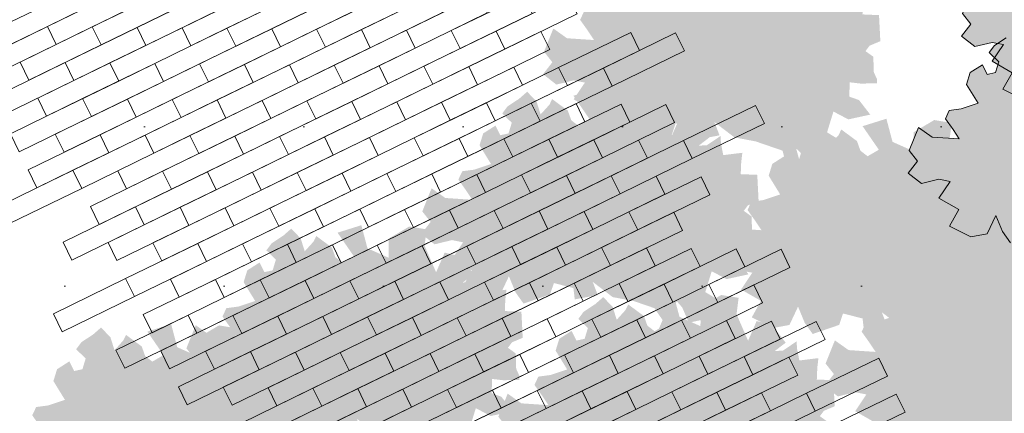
# Model space of a CAD drawing. Header units: metres. Extents: x 92403 to 95147, y 464428 to 465602.
# Tile 86 of 256: x 92448.214 to 92450.667, y 465154.179 to 465155.159. Entities that reach past the tile are written whole.
import ezdxf

# ---------------------------------------------------------------- set-up
doc = ezdxf.new("R2010")
doc.units = ezdxf.units.M
doc.layers.add('N-RO-GR-GROENSTROOK-A', color=7, linetype='CONTINUOUS', lineweight=0, true_color=0x5de817, transparency=0.7)
doc.layers.add('N-RO-VH-VERHARDING_STRAATBAKSTEEN-G', color=7, linetype='CONTINUOUS', lineweight=9, true_color=0x733a3a)
doc.layers.add('X-XX-AL-RMB - profiel', color=7, linetype='CONTINUOUS', lineweight=9)

msp = doc.modelspace()

# ---------------------------------------------------------------- hatches: boundary and pattern name
at = {"layer": 'N-RO-GR-GROENSTROOK-A', "transparency": 33554508}
h = msp.add_hatch(color=256, dxfattribs=at)
h.dxf.hatch_style = 1
h.paths.add_polyline_path([(92451.037694, 465154.961055), (92451.090874, 465154.95092), (92451.157752, 465154.927914), (92451.163128, 465154.905919), (92451.136784, 465154.844806), (92451.152063, 465154.83822), (92451.165823, 465154.842946), (92451.209381, 465154.840155), (92451.228796, 465154.84564), (92451.20179, 465154.896714), (92451.190819, 465154.935545), (92451.197405, 465154.950824), (92451.210995, 465154.935374), (92451.22762, 465154.897302), (92451.264004, 465154.905064), (92451.296249, 465154.900756), (92451.306289, 465154.847405), (92451.340091, 465154.930464), (92451.268556, 465154.973528), (92451.284512, 465155.025365), (92451.321658, 465155.00582), (92451.376256, 465155.017723), (92451.348128, 465155.053992), (92451.323783, 465155.062607), (92451.325273, 465155.098159), (92451.350759, 465155.095198), (92451.352824, 465155.094958), (92451.393054, 465155.095842), (92451.39282, 465155.106483), (92451.385112, 465155.12354), (92451.383861, 465155.161957), (92451.364419, 465155.175865), (92451.374611, 465155.189448), (92451.401346, 465155.200635), (92451.398087, 465155.265585), (92451.356808, 465155.267315), (92451.358019, 465155.296201), (92451.36086, 465155.320567), (92451.313282, 465155.314705), (92451.307516, 465155.344669), (92451.306433, 465155.362259), (92451.272178, 465155.33921), (92451.252117, 465155.338348), (92451.279252, 465155.359077), (92451.245223, 465155.40345), (92451.206869, 465155.412914), (92451.185571, 465155.36392), (92451.156869, 465155.429936), (92451.161964, 465155.470836), (92451.118568, 465155.477892), (92451.06737, 465155.447697), (92451.066945, 465155.400316), (92451.014606, 465155.42359), (92450.999335, 465155.481187), (92450.94004, 465155.462591), (92450.980494, 465155.403939), (92450.952506, 465155.387697), (92450.934621, 465155.40154), (92450.926007, 465155.425601), (92450.920957, 465155.429217), (92450.886901, 465155.454343), (92450.880344, 465155.440608), (92450.858252, 465155.416132), (92450.84815, 465155.448111), (92450.824732, 465155.472661), (92450.804754, 465155.455167), (92450.775872, 465155.436213), (92450.762644, 465155.418437), (92450.786387, 465155.395445), (92450.778244, 465155.368682), (92450.757775, 465155.364303), (92450.74578, 465155.388374), (92450.715048, 465155.368712), (92450.706011, 465155.339237), (92450.734739, 465155.292468), (92450.692803, 465155.278513), (92450.662988, 465155.274525), (92450.65328, 465155.253851), (92450.672434, 465155.226862), (92450.688096, 465155.203422), (92450.620668, 465155.20795), (92450.586574, 465155.232162), (92450.563351, 465155.174476), (92450.584095, 465155.148205), (92450.561006, 465155.118534), (92450.593986, 465155.092536), (92450.637337, 465155.103027), (92450.665194, 465155.097539), (92450.637176, 465155.055766), (92450.6867, 465155.027373), (92450.663913, 465154.986298), (92450.716369, 465154.959614), (92450.757787, 465154.967437), (92450.779203, 465155.013021), (92450.795727, 465154.972917), (92450.815616, 465154.944849), (92450.881582, 465154.967486), (92450.89136, 465154.996013), (92450.939988, 465154.983501), (92450.943229, 465154.955345), (92451.000632, 465154.966032), (92450.987972, 465154.999035), (92451.037707, 465154.961071)])
h = msp.add_hatch(color=256, dxfattribs=at)
h.dxf.hatch_style = 1
h.paths.add_polyline_path([(92449.994886, 465154.866311), (92450.048066, 465154.856176), (92450.114943, 465154.833171), (92450.12032, 465154.811176), (92450.093976, 465154.750062), (92450.109255, 465154.743476), (92450.123015, 465154.748202), (92450.166572, 465154.745412), (92450.185988, 465154.750897), (92450.158981, 465154.80197), (92450.148011, 465154.840802), (92450.154597, 465154.85608), (92450.168186, 465154.840631), (92450.184812, 465154.802558), (92450.221195, 465154.810321), (92450.253441, 465154.806012), (92450.26348, 465154.752661), (92450.297283, 465154.835721), (92450.225748, 465154.878785), (92450.241704, 465154.930621), (92450.278849, 465154.911076), (92450.333448, 465154.922979), (92450.30532, 465154.959249), (92450.280975, 465154.967863), (92450.282465, 465155.003415), (92450.307951, 465155.000455), (92450.310016, 465155.000215), (92450.350245, 465155.001099), (92450.350012, 465155.011739), (92450.342304, 465155.028797), (92450.341053, 465155.067213), (92450.32161, 465155.081122), (92450.331802, 465155.094705), (92450.358538, 465155.105892), (92450.355278, 465155.170842), (92450.314, 465155.172572), (92450.31521, 465155.201458), (92450.318052, 465155.225824), (92450.270474, 465155.219961), (92450.264708, 465155.249925), (92450.263625, 465155.267516), (92450.22937, 465155.244467), (92450.209309, 465155.243605), (92450.236444, 465155.264334), (92450.202414, 465155.308707), (92450.164061, 465155.318171), (92450.142762, 465155.269177), (92450.114061, 465155.335193), (92450.119156, 465155.376093), (92450.07576, 465155.383149), (92450.024561, 465155.352953), (92450.024136, 465155.305573), (92449.971798, 465155.328847), (92449.956527, 465155.386443), (92449.897232, 465155.367848), (92449.937685, 465155.309196), (92449.909698, 465155.292954), (92449.891813, 465155.306797), (92449.883199, 465155.330857), (92449.878149, 465155.334473), (92449.844093, 465155.3596), (92449.837535, 465155.345865), (92449.815444, 465155.321389), (92449.805341, 465155.353368), (92449.781924, 465155.377917), (92449.761946, 465155.360424), (92449.733064, 465155.34147), (92449.719836, 465155.323693), (92449.743579, 465155.300701), (92449.735435, 465155.273939), (92449.714966, 465155.269559), (92449.702972, 465155.29363), (92449.67224, 465155.273969), (92449.663203, 465155.244494), (92449.691931, 465155.197725), (92449.649995, 465155.18377), (92449.62018, 465155.179782), (92449.610471, 465155.159108), (92449.629626, 465155.132118), (92449.645288, 465155.108679), (92449.57786, 465155.113207), (92449.543765, 465155.137419), (92449.520542, 465155.079733), (92449.541287, 465155.053462), (92449.518198, 465155.023791), (92449.551177, 465154.997793), (92449.594528, 465155.008284), (92449.622386, 465155.002796), (92449.594368, 465154.961023), (92449.643891, 465154.93263), (92449.621105, 465154.891554), (92449.67356, 465154.864871), (92449.714979, 465154.872694), (92449.736394, 465154.918278), (92449.752919, 465154.878174), (92449.772808, 465154.850106), (92449.838773, 465154.872743), (92449.848551, 465154.90127), (92449.89718, 465154.888757), (92449.900421, 465154.860601), (92449.957824, 465154.871289), (92449.945163, 465154.904292), (92449.994898, 465154.866328)])
h = msp.add_hatch(color=256, dxfattribs=at)
h.dxf.hatch_style = 1
h.paths.add_polyline_path([(92450.904971, 465154.619977), (92450.958151, 465154.609842), (92451.025028, 465154.586837), (92451.030405, 465154.564841), (92451.004061, 465154.503728), (92451.01934, 465154.497142), (92451.0331, 465154.501868), (92451.076657, 465154.499078), (92451.096073, 465154.504563), (92451.069066, 465154.555636), (92451.058096, 465154.594468), (92451.064682, 465154.609746), (92451.078271, 465154.594297), (92451.094897, 465154.556224), (92451.13128, 465154.563986), (92451.163526, 465154.559678), (92451.173566, 465154.506327), (92451.207368, 465154.589387), (92451.135833, 465154.632451), (92451.151789, 465154.684287), (92451.188934, 465154.664742), (92451.243533, 465154.676645), (92451.215405, 465154.712915), (92451.19106, 465154.721529), (92451.19255, 465154.757081), (92451.218036, 465154.754121), (92451.220101, 465154.753881), (92451.26033, 465154.754764), (92451.260097, 465154.765405), (92451.252389, 465154.782463), (92451.251138, 465154.820879), (92451.231696, 465154.834787), (92451.241887, 465154.84837), (92451.268623, 465154.859558), (92451.265363, 465154.924508), (92451.224085, 465154.926237), (92451.225296, 465154.955123), (92451.228137, 465154.979489), (92451.180559, 465154.973627), (92451.174793, 465155.003591), (92451.17371, 465155.021182), (92451.139455, 465154.998132), (92451.119394, 465154.997271), (92451.146529, 465155.018), (92451.112499, 465155.062373), (92451.074146, 465155.071836), (92451.052848, 465155.022842), (92451.024146, 465155.088858), (92451.029241, 465155.129759), (92450.985845, 465155.136815), (92450.934647, 465155.106619), (92450.934221, 465155.059238), (92450.881883, 465155.082512), (92450.866612, 465155.140109), (92450.807317, 465155.121513), (92450.84777, 465155.062861), (92450.819783, 465155.04662), (92450.801898, 465155.060463), (92450.793284, 465155.084523), (92450.788234, 465155.088139), (92450.754178, 465155.113266), (92450.747621, 465155.09953), (92450.725529, 465155.075055), (92450.715426, 465155.107033), (92450.692009, 465155.131583), (92450.672031, 465155.114089), (92450.643149, 465155.095136), (92450.629921, 465155.077359), (92450.653664, 465155.054367), (92450.64552, 465155.027605), (92450.625051, 465155.023225), (92450.613057, 465155.047296), (92450.582325, 465155.027634), (92450.573288, 465154.99816), (92450.602016, 465154.95139), (92450.56008, 465154.937436), (92450.530265, 465154.933448), (92450.520557, 465154.912774), (92450.539711, 465154.885784), (92450.555373, 465154.862345), (92450.487945, 465154.866873), (92450.45385, 465154.891084), (92450.430627, 465154.833399), (92450.451372, 465154.807128), (92450.428283, 465154.777456), (92450.461262, 465154.751459), (92450.504613, 465154.76195), (92450.532471, 465154.756461), (92450.504453, 465154.714689), (92450.553977, 465154.686295), (92450.53119, 465154.64522), (92450.583645, 465154.618537), (92450.625064, 465154.626359), (92450.64648, 465154.671944), (92450.663004, 465154.63184), (92450.682893, 465154.603772), (92450.748859, 465154.626409), (92450.758636, 465154.654936), (92450.807265, 465154.642423), (92450.810506, 465154.614267), (92450.867909, 465154.624955), (92450.855248, 465154.657958), (92450.904983, 465154.619993)])
h = msp.add_hatch(color=256, dxfattribs=at)
h.dxf.hatch_style = 1
h.paths.add_polyline_path([(92449.691522, 465154.468386), (92449.744702, 465154.458251), (92449.811579, 465154.435246), (92449.816956, 465154.41325), (92449.790612, 465154.352137), (92449.805891, 465154.345551), (92449.819651, 465154.350277), (92449.863208, 465154.347487), (92449.882624, 465154.352972), (92449.855617, 465154.404045), (92449.844647, 465154.442877), (92449.851233, 465154.458155), (92449.864822, 465154.442706), (92449.881448, 465154.404633), (92449.917832, 465154.412395), (92449.950077, 465154.408087), (92449.960117, 465154.354736), (92449.993919, 465154.437796), (92449.922384, 465154.48086), (92449.93834, 465154.532696), (92449.975485, 465154.513151), (92450.030084, 465154.525054), (92450.001956, 465154.561324), (92449.977611, 465154.569938), (92449.979101, 465154.60549), (92450.004587, 465154.60253), (92450.006652, 465154.60229), (92450.046881, 465154.603173), (92450.046648, 465154.613814), (92450.03894, 465154.630872), (92450.037689, 465154.669288), (92450.018247, 465154.683196), (92450.028438, 465154.696779), (92450.055174, 465154.707967), (92450.051914, 465154.772917), (92450.010636, 465154.774646), (92450.011847, 465154.803532), (92450.014688, 465154.827898), (92449.96711, 465154.822036), (92449.961344, 465154.852), (92449.960261, 465154.869591), (92449.926006, 465154.846541), (92449.905945, 465154.84568), (92449.93308, 465154.866409), (92449.89905, 465154.910782), (92449.860697, 465154.920245), (92449.839399, 465154.871251), (92449.810697, 465154.937267), (92449.815792, 465154.978168), (92449.772396, 465154.985224), (92449.721198, 465154.955028), (92449.720772, 465154.907647), (92449.668434, 465154.930921), (92449.653163, 465154.988518), (92449.593868, 465154.969922), (92449.634322, 465154.91127), (92449.606334, 465154.895029), (92449.588449, 465154.908872), (92449.579835, 465154.932932), (92449.574785, 465154.936548), (92449.540729, 465154.961675), (92449.534172, 465154.947939), (92449.51208, 465154.923464), (92449.501977, 465154.955442), (92449.47856, 465154.979992), (92449.458582, 465154.962498), (92449.4297, 465154.943545), (92449.416472, 465154.925768), (92449.440215, 465154.902776), (92449.432071, 465154.876014), (92449.411602, 465154.871634), (92449.399608, 465154.895705), (92449.368876, 465154.876043), (92449.359839, 465154.846569), (92449.388567, 465154.799799), (92449.346631, 465154.785845), (92449.316816, 465154.781857), (92449.307108, 465154.761183), (92449.326262, 465154.734193), (92449.341924, 465154.710754), (92449.274496, 465154.715282), (92449.240401, 465154.739493), (92449.217178, 465154.681808), (92449.237923, 465154.655537), (92449.214834, 465154.625866), (92449.247813, 465154.599868), (92449.291164, 465154.610359), (92449.319022, 465154.60487), (92449.291004, 465154.563098), (92449.340528, 465154.534704), (92449.317741, 465154.493629), (92449.370197, 465154.466946), (92449.411615, 465154.474768), (92449.433031, 465154.520353), (92449.449555, 465154.480249), (92449.469444, 465154.452181), (92449.53541, 465154.474818), (92449.545187, 465154.503345), (92449.593816, 465154.490832), (92449.597057, 465154.462676), (92449.65446, 465154.473364), (92449.641799, 465154.506367), (92449.691535, 465154.468402)])
h = msp.add_hatch(color=256, dxfattribs=at)
h.dxf.hatch_style = 1
h.paths.add_polyline_path([(92450.412008, 465154.392592), (92450.465188, 465154.382457), (92450.532065, 465154.359452), (92450.537442, 465154.337456), (92450.511098, 465154.276343), (92450.526377, 465154.269757), (92450.540137, 465154.274483), (92450.583694, 465154.271693), (92450.60311, 465154.277178), (92450.576103, 465154.328251), (92450.565133, 465154.367083), (92450.571719, 465154.382361), (92450.585308, 465154.366912), (92450.601934, 465154.328839), (92450.638317, 465154.336601), (92450.670563, 465154.332293), (92450.680603, 465154.278942), (92450.714405, 465154.362002), (92450.64287, 465154.405066), (92450.658826, 465154.456902), (92450.695971, 465154.437357), (92450.75057, 465154.44926), (92450.722442, 465154.48553), (92450.698097, 465154.494144), (92450.699587, 465154.529696), (92450.725073, 465154.526736), (92450.727138, 465154.526496), (92450.767367, 465154.527379), (92450.767134, 465154.53802), (92450.759426, 465154.555078), (92450.758175, 465154.593494), (92450.738733, 465154.607402), (92450.748924, 465154.620985), (92450.77566, 465154.632173), (92450.7724, 465154.697123), (92450.731122, 465154.698852), (92450.732333, 465154.727738), (92450.735174, 465154.752104), (92450.687596, 465154.746242), (92450.68183, 465154.776206), (92450.680747, 465154.793797), (92450.646492, 465154.770747), (92450.626431, 465154.769886), (92450.653566, 465154.790615), (92450.619536, 465154.834988), (92450.581183, 465154.844451), (92450.559885, 465154.795457), (92450.531183, 465154.861473), (92450.536278, 465154.902373), (92450.492882, 465154.90943), (92450.441683, 465154.879234), (92450.441258, 465154.831853), (92450.38892, 465154.855127), (92450.373649, 465154.912724), (92450.314354, 465154.894128), (92450.354807, 465154.835476), (92450.32682, 465154.819235), (92450.308935, 465154.833078), (92450.300321, 465154.857138), (92450.295271, 465154.860754), (92450.261215, 465154.885881), (92450.254657, 465154.872145), (92450.232566, 465154.84767), (92450.222463, 465154.879648), (92450.199046, 465154.904198), (92450.179068, 465154.886704), (92450.150186, 465154.867751), (92450.136958, 465154.849974), (92450.160701, 465154.826982), (92450.152557, 465154.80022), (92450.132088, 465154.79584), (92450.120094, 465154.819911), (92450.089362, 465154.800249), (92450.080325, 465154.770775), (92450.109053, 465154.724005), (92450.067117, 465154.710051), (92450.037302, 465154.706063), (92450.027593, 465154.685389), (92450.046748, 465154.658399), (92450.06241, 465154.63496), (92449.994982, 465154.639488), (92449.960887, 465154.663699), (92449.937664, 465154.606014), (92449.958409, 465154.579743), (92449.93532, 465154.550071), (92449.968299, 465154.524074), (92450.01165, 465154.534565), (92450.039508, 465154.529076), (92450.01149, 465154.487304), (92450.061014, 465154.45891), (92450.038227, 465154.417835), (92450.090682, 465154.391152), (92450.132101, 465154.398974), (92450.153516, 465154.444559), (92450.170041, 465154.404455), (92450.18993, 465154.376387), (92450.255896, 465154.399024), (92450.265673, 465154.427551), (92450.314302, 465154.415038), (92450.317543, 465154.386882), (92450.374946, 465154.39757), (92450.362285, 465154.430572), (92450.41202, 465154.392608)])
h = msp.add_hatch(color=256, dxfattribs=at)
h.dxf.hatch_style = 1
h.paths.add_polyline_path([(92449.103753, 465154.127309), (92449.156933, 465154.117174), (92449.223811, 465154.094168), (92449.229187, 465154.072173), (92449.202843, 465154.01106), (92449.218122, 465154.004474), (92449.231882, 465154.0092), (92449.27544, 465154.006409), (92449.294855, 465154.011894), (92449.267848, 465154.062968), (92449.256878, 465154.101799), (92449.263464, 465154.117078), (92449.277054, 465154.101628), (92449.293679, 465154.063556), (92449.330063, 465154.071318), (92449.362308, 465154.06701), (92449.372348, 465154.013659), (92449.40615, 465154.096718), (92449.334615, 465154.139782), (92449.350571, 465154.191619), (92449.387716, 465154.172074), (92449.442315, 465154.183977), (92449.414187, 465154.220246), (92449.389842, 465154.228861), (92449.391332, 465154.264413), (92449.416818, 465154.261452), (92449.418883, 465154.261212), (92449.459113, 465154.262096), (92449.458879, 465154.272737), (92449.451171, 465154.289794), (92449.44992, 465154.328211), (92449.430478, 465154.342119), (92449.440669, 465154.355702), (92449.467405, 465154.366889), (92449.464146, 465154.431839), (92449.422867, 465154.433569), (92449.424078, 465154.462455), (92449.426919, 465154.486821), (92449.379341, 465154.480959), (92449.373575, 465154.510922), (92449.372492, 465154.528513), (92449.338237, 465154.505464), (92449.318176, 465154.504602), (92449.345311, 465154.525331), (92449.311282, 465154.569704), (92449.272928, 465154.579168), (92449.25163, 465154.530174), (92449.222928, 465154.59619), (92449.228023, 465154.63709), (92449.184627, 465154.644146), (92449.133429, 465154.613951), (92449.133003, 465154.56657), (92449.080665, 465154.589844), (92449.065394, 465154.647441), (92449.006099, 465154.628845), (92449.046553, 465154.570193), (92449.018565, 465154.553951), (92449.00068, 465154.567794), (92448.992066, 465154.591855), (92448.987016, 465154.595471), (92448.95296, 465154.620597), (92448.946403, 465154.606862), (92448.924311, 465154.582386), (92448.914209, 465154.614365), (92448.890791, 465154.638915), (92448.870813, 465154.621421), (92448.841931, 465154.602467), (92448.828703, 465154.584691), (92448.852446, 465154.561699), (92448.844302, 465154.534936), (92448.823834, 465154.530557), (92448.811839, 465154.554628), (92448.781107, 465154.534966), (92448.77207, 465154.505491), (92448.800798, 465154.458722), (92448.758862, 465154.444767), (92448.729047, 465154.440779), (92448.719339, 465154.420105), (92448.738493, 465154.393116), (92448.754155, 465154.369676), (92448.686727, 465154.374204), (92448.652632, 465154.398416), (92448.62941, 465154.34073), (92448.650154, 465154.314459), (92448.627065, 465154.284788), (92448.660045, 465154.25879), (92448.703395, 465154.269281), (92448.731253, 465154.263793), (92448.703235, 465154.22202), (92448.752759, 465154.193627), (92448.729972, 465154.152552), (92448.782428, 465154.125868), (92448.823846, 465154.133691), (92448.845262, 465154.179275), (92448.861786, 465154.139171), (92448.881675, 465154.111103), (92448.947641, 465154.13374), (92448.957419, 465154.162267), (92449.006047, 465154.149755), (92449.009288, 465154.121599), (92449.066691, 465154.132286), (92449.05403, 465154.165289), (92449.103766, 465154.127325)])
h = msp.add_hatch(color=256, dxfattribs=at)
h.dxf.hatch_style = 1
h.paths.add_polyline_path([(92450.696413, 465154.08941), (92450.749593, 465154.079275), (92450.81647, 465154.05627), (92450.821847, 465154.034274), (92450.795503, 465153.973161), (92450.810782, 465153.966575), (92450.824542, 465153.971301), (92450.868099, 465153.968511), (92450.887515, 465153.973996), (92450.860508, 465154.025069), (92450.849538, 465154.063901), (92450.856124, 465154.079179), (92450.869713, 465154.06373), (92450.886339, 465154.025657), (92450.922723, 465154.033419), (92450.954968, 465154.029111), (92450.965008, 465153.97576), (92450.99881, 465154.05882), (92450.927275, 465154.101884), (92450.943231, 465154.15372), (92450.980376, 465154.134175), (92451.034975, 465154.146078), (92451.006847, 465154.182348), (92450.982502, 465154.190962), (92450.983992, 465154.226514), (92451.009478, 465154.223554), (92451.011543, 465154.223314), (92451.051772, 465154.224197), (92451.051539, 465154.234838), (92451.043831, 465154.251896), (92451.04258, 465154.290312), (92451.023138, 465154.30422), (92451.033329, 465154.317803), (92451.060065, 465154.328991), (92451.056805, 465154.393941), (92451.015527, 465154.39567), (92451.016738, 465154.424556), (92451.019579, 465154.448922), (92450.972001, 465154.44306), (92450.966235, 465154.473024), (92450.965152, 465154.490615), (92450.930897, 465154.467565), (92450.910836, 465154.466704), (92450.937971, 465154.487433), (92450.903941, 465154.531806), (92450.865588, 465154.541269), (92450.84429, 465154.492275), (92450.815588, 465154.558291), (92450.820683, 465154.599192), (92450.777287, 465154.606248), (92450.726089, 465154.576052), (92450.725663, 465154.528671), (92450.673325, 465154.551945), (92450.658054, 465154.609542), (92450.598759, 465154.590946), (92450.639213, 465154.532294), (92450.611225, 465154.516053), (92450.59334, 465154.529896), (92450.584726, 465154.553956), (92450.579676, 465154.557572), (92450.54562, 465154.582699), (92450.539063, 465154.568963), (92450.516971, 465154.544488), (92450.506868, 465154.576466), (92450.483451, 465154.601016), (92450.463473, 465154.583522), (92450.434591, 465154.564569), (92450.421363, 465154.546792), (92450.445106, 465154.5238), (92450.436962, 465154.497038), (92450.416494, 465154.492658), (92450.404499, 465154.516729), (92450.373767, 465154.497067), (92450.36473, 465154.467593), (92450.393458, 465154.420823), (92450.351522, 465154.406869), (92450.321707, 465154.402881), (92450.311999, 465154.382207), (92450.331153, 465154.355217), (92450.346815, 465154.331778), (92450.279387, 465154.336306), (92450.245292, 465154.360517), (92450.222069, 465154.302832), (92450.242814, 465154.276561), (92450.219725, 465154.24689), (92450.252704, 465154.220892), (92450.296055, 465154.231383), (92450.323913, 465154.225894), (92450.295895, 465154.184122), (92450.345419, 465154.155728), (92450.322632, 465154.114653), (92450.375088, 465154.08797), (92450.416506, 465154.095792), (92450.437922, 465154.141377), (92450.454446, 465154.101273), (92450.474335, 465154.073205), (92450.540301, 465154.095842), (92450.550078, 465154.124369), (92450.598707, 465154.111856), (92450.601948, 465154.0837), (92450.659351, 465154.094388), (92450.64669, 465154.127391), (92450.696426, 465154.089426)])
h = msp.add_hatch(color=256, dxfattribs=at)
h.dxf.hatch_style = 1
h.paths.add_polyline_path([(92449.881121, 465153.956769), (92449.934301, 465153.946633), (92450.001179, 465153.923628), (92450.006555, 465153.901633), (92449.980212, 465153.840519), (92449.99549, 465153.833933), (92450.00925, 465153.838659), (92450.052808, 465153.835869), (92450.072223, 465153.841354), (92450.045217, 465153.892427), (92450.034246, 465153.931259), (92450.040832, 465153.946537), (92450.054422, 465153.931088), (92450.071047, 465153.893015), (92450.107431, 465153.900778), (92450.139677, 465153.896469), (92450.149716, 465153.843118), (92450.183518, 465153.926178), (92450.111984, 465153.969242), (92450.127939, 465154.021078), (92450.165085, 465154.001533), (92450.219683, 465154.013436), (92450.191556, 465154.049706), (92450.16721, 465154.05832), (92450.1687, 465154.093872), (92450.194186, 465154.090912), (92450.196251, 465154.090672), (92450.236481, 465154.091556), (92450.236247, 465154.102196), (92450.228539, 465154.119254), (92450.227288, 465154.15767), (92450.207846, 465154.171579), (92450.218038, 465154.185162), (92450.244773, 465154.196349), (92450.241514, 465154.261299), (92450.200235, 465154.263029), (92450.201446, 465154.291915), (92450.204287, 465154.316281), (92450.156709, 465154.310418), (92450.150943, 465154.340382), (92450.14986, 465154.357973), (92450.115605, 465154.334924), (92450.095544, 465154.334062), (92450.12268, 465154.354791), (92450.08865, 465154.399164), (92450.050296, 465154.408628), (92450.028998, 465154.359634), (92450.000296, 465154.42565), (92450.005391, 465154.46655), (92449.961995, 465154.473606), (92449.910797, 465154.44341), (92449.910372, 465154.39603), (92449.858033, 465154.419304), (92449.842762, 465154.4769), (92449.783467, 465154.458305), (92449.823921, 465154.399653), (92449.795933, 465154.383411), (92449.778048, 465154.397254), (92449.769434, 465154.421314), (92449.764384, 465154.42493), (92449.730328, 465154.450057), (92449.723771, 465154.436322), (92449.70168, 465154.411846), (92449.691577, 465154.443825), (92449.668159, 465154.468374), (92449.648181, 465154.450881), (92449.619299, 465154.431927), (92449.606071, 465154.41415), (92449.629814, 465154.391158), (92449.621671, 465154.364396), (92449.601202, 465154.360016), (92449.589207, 465154.384087), (92449.558475, 465154.364426), (92449.549438, 465154.334951), (92449.578166, 465154.288182), (92449.53623, 465154.274227), (92449.506416, 465154.270239), (92449.496707, 465154.249565), (92449.515861, 465154.222575), (92449.531523, 465154.199136), (92449.464095, 465154.203664), (92449.430001, 465154.227876), (92449.406778, 465154.17019), (92449.427522, 465154.143919), (92449.404433, 465154.114248), (92449.437413, 465154.08825), (92449.480764, 465154.098741), (92449.508621, 465154.093253), (92449.480603, 465154.05148), (92449.530127, 465154.023087), (92449.50734, 465153.982011), (92449.559796, 465153.955328), (92449.601214, 465153.963151), (92449.62263, 465154.008735), (92449.639154, 465153.968631), (92449.659043, 465153.940563), (92449.725009, 465153.9632), (92449.734787, 465153.991727), (92449.783415, 465153.979214), (92449.786656, 465153.951058), (92449.844059, 465153.961746), (92449.831399, 465153.994749), (92449.881134, 465153.956785)])
h = msp.add_hatch(color=256, dxfattribs=at)
h.dxf.hatch_style = 1
h.paths.add_polyline_path([(92448.629749, 465153.880974), (92448.682929, 465153.870839), (92448.749806, 465153.847834), (92448.755183, 465153.825839), (92448.728839, 465153.764725), (92448.744117, 465153.758139), (92448.757878, 465153.762865), (92448.801435, 465153.760075), (92448.820851, 465153.76556), (92448.793844, 465153.816633), (92448.782874, 465153.855465), (92448.78946, 465153.870743), (92448.803049, 465153.855294), (92448.819675, 465153.817221), (92448.856058, 465153.824984), (92448.888304, 465153.820675), (92448.898343, 465153.767324), (92448.932145, 465153.850384), (92448.860611, 465153.893448), (92448.876567, 465153.945284), (92448.913712, 465153.925739), (92448.968311, 465153.937642), (92448.940183, 465153.973912), (92448.915838, 465153.982526), (92448.917327, 465154.018078), (92448.942814, 465154.015118), (92448.944879, 465154.014878), (92448.985108, 465154.015762), (92448.984874, 465154.026402), (92448.977167, 465154.04346), (92448.975916, 465154.081876), (92448.956473, 465154.095785), (92448.966665, 465154.109368), (92448.993401, 465154.120555), (92448.990141, 465154.185505), (92448.948863, 465154.187235), (92448.950073, 465154.216121), (92448.952915, 465154.240487), (92448.905337, 465154.234624), (92448.899571, 465154.264588), (92448.898487, 465154.282179), (92448.864233, 465154.25913), (92448.844171, 465154.258268), (92448.871307, 465154.278997), (92448.837277, 465154.32337), (92448.798924, 465154.332834), (92448.777625, 465154.28384), (92448.748924, 465154.349856), (92448.754019, 465154.390756), (92448.710623, 465154.397812), (92448.659424, 465154.367616), (92448.658999, 465154.320236), (92448.60666, 465154.34351), (92448.59139, 465154.401106), (92448.532095, 465154.382511), (92448.572548, 465154.323859), (92448.54456, 465154.307617), (92448.526676, 465154.32146), (92448.518062, 465154.34552), (92448.513012, 465154.349136), (92448.478955, 465154.374263), (92448.472398, 465154.360528), (92448.450307, 465154.336052), (92448.440204, 465154.368031), (92448.416787, 465154.39258), (92448.396808, 465154.375087), (92448.367927, 465154.356133), (92448.354699, 465154.338356), (92448.378441, 465154.315364), (92448.370298, 465154.288602), (92448.349829, 465154.284222), (92448.337835, 465154.308293), (92448.307103, 465154.288632), (92448.298065, 465154.259157), (92448.326794, 465154.212388), (92448.284858, 465154.198433), (92448.255043, 465154.194445), (92448.245334, 465154.173771), (92448.264489, 465154.146781), (92448.280151, 465154.123342), (92448.212723, 465154.12787), (92448.178628, 465154.152082), (92448.155405, 465154.094396), (92448.17615, 465154.068125), (92448.153061, 465154.038454), (92448.18604, 465154.012456), (92448.229391, 465154.022947), (92448.257248, 465154.017459), (92448.229231, 465153.975686), (92448.278754, 465153.947293), (92448.255967, 465153.906217), (92448.308423, 465153.879534), (92448.349842, 465153.887357), (92448.371257, 465153.932941), (92448.387781, 465153.892837), (92448.407671, 465153.864769), (92448.473636, 465153.887406), (92448.483414, 465153.915933), (92448.532043, 465153.90342), (92448.535284, 465153.875264), (92448.592687, 465153.885952), (92448.580026, 465153.918955), (92448.629761, 465153.880991)])
at = {"layer": 'X-XX-AL-RMB - profiel', "true_color": 0x1a4a17, "transparency": 33554687}
h = msp.add_hatch(dxfattribs=at)
h.set_pattern_fill('AGR-GRAS_SPORTVELD', color=99, scale=0.5, pattern_type=2)
h.set_pattern_definition([(0, (-2042.8484, 1656.88303), (0.1984375, 0.396875), [0, -0.396875])])
h.paths.add_polyline_path([(92453.300369, 465156.799051), (92436.137967, 465156.799051), (92436.137967, 465152.933251), (92453.300369, 465152.933251)])

# ---------------------------------------------------------------- linework, layer by layer
at = {"layer": 'N-RO-VH-VERHARDING_STRAATBAKSTEEN-G', "flags": 128}
for points in [[(92448.351151, 465155.231422), (92448.171363, 465155.143807), (92448.193267, 465155.09886), (92448.373055, 465155.186476)], [(92448.462948, 465155.230283), (92448.283161, 465155.142668), (92448.305065, 465155.097721), (92448.484852, 465155.185336)], [(92448.574746, 465155.229144), (92448.394958, 465155.141529), (92448.416862, 465155.096582), (92448.59665, 465155.184197)], [(92448.686544, 465155.228005), (92448.506756, 465155.140389), (92448.52866, 465155.095443), (92448.708447, 465155.183058)], [(92448.798341, 465155.226865), (92448.618554, 465155.13925), (92448.640457, 465155.094303), (92448.820245, 465155.181919)], [(92448.910139, 465155.225726), (92448.730351, 465155.138111), (92448.752255, 465155.093164), (92448.932043, 465155.180779)], [(92449.021936, 465155.224587), (92448.842149, 465155.136972), (92448.864053, 465155.092025), (92449.04384, 465155.17964)], [(92449.133734, 465155.223448), (92448.953946, 465155.135832), (92448.97585, 465155.090886), (92449.155638, 465155.178501)], [(92449.245532, 465155.222308), (92449.065744, 465155.134693), (92449.087648, 465155.089746), (92449.267435, 465155.177362)], [(92449.357329, 465155.221169), (92449.177542, 465155.133554), (92449.199445, 465155.088607), (92449.379233, 465155.176222)], [(92449.469127, 465155.22003), (92449.289339, 465155.132415), (92449.311243, 465155.087468), (92449.491031, 465155.175083)], [(92449.580924, 465155.218891), (92449.401137, 465155.131275), (92449.423041, 465155.086329), (92449.602828, 465155.173944)], [(92448.283161, 465155.142668), (92448.103373, 465155.055053), (92448.125277, 465155.010106), (92448.305065, 465155.097721)], [(92448.394958, 465155.141529), (92448.215171, 465155.053913), (92448.237075, 465155.008967), (92448.416862, 465155.096582)], [(92448.506756, 465155.140389), (92448.326968, 465155.052774), (92448.348872, 465155.007827), (92448.52866, 465155.095443)], [(92448.618554, 465155.13925), (92448.438766, 465155.051635), (92448.46067, 465155.006688), (92448.640457, 465155.094303)], [(92448.730351, 465155.138111), (92448.550564, 465155.050496), (92448.572467, 465155.005549), (92448.752255, 465155.093164)], [(92448.842149, 465155.136972), (92448.662361, 465155.049356), (92448.684265, 465155.00441), (92448.864053, 465155.092025)], [(92448.953946, 465155.135832), (92448.774159, 465155.048217), (92448.796063, 465155.00327), (92448.97585, 465155.090886)], [(92449.065744, 465155.134693), (92448.885956, 465155.047078), (92448.90786, 465155.002131), (92449.087648, 465155.089746)], [(92449.177542, 465155.133554), (92448.997754, 465155.045939), (92449.019658, 465155.000992), (92449.199445, 465155.088607)], [(92449.289339, 465155.132415), (92449.109552, 465155.044799), (92449.131455, 465154.999853), (92449.311243, 465155.087468)], [(92449.401137, 465155.131275), (92449.221349, 465155.04366), (92449.243253, 465154.998713), (92449.423041, 465155.086329)], [(92449.512934, 465155.130136), (92449.333147, 465155.042521), (92449.355051, 465154.997574), (92449.534838, 465155.085189)], [(92449.73653, 465155.127858), (92449.556742, 465155.040242), (92449.578646, 465154.995296), (92449.758433, 465155.082911)], [(92449.848327, 465155.126718), (92449.66854, 465155.039103), (92449.690443, 465154.994156), (92449.870231, 465155.081772)], [(92448.326968, 465155.052774), (92448.147181, 465154.965159), (92448.169085, 465154.920212), (92448.348872, 465155.007827)], [(92448.438766, 465155.051635), (92448.258979, 465154.96402), (92448.280882, 465154.919073), (92448.46067, 465155.006688)], [(92448.550564, 465155.050496), (92448.370776, 465154.96288), (92448.39268, 465154.917934), (92448.572467, 465155.005549)], [(92448.662361, 465155.049356), (92448.482574, 465154.961741), (92448.504478, 465154.916794), (92448.684265, 465155.00441)], [(92448.774159, 465155.048217), (92448.594371, 465154.960602), (92448.616275, 465154.915655), (92448.796063, 465155.00327)], [(92448.885956, 465155.047078), (92448.706169, 465154.959463), (92448.728073, 465154.914516), (92448.90786, 465155.002131)], [(92448.997754, 465155.045939), (92448.817966, 465154.958323), (92448.83987, 465154.913377), (92449.019658, 465155.000992)], [(92449.109552, 465155.044799), (92448.929764, 465154.957184), (92448.951668, 465154.912237), (92449.131455, 465154.999853)], [(92449.221349, 465155.04366), (92449.041562, 465154.956045), (92449.063465, 465154.911098), (92449.243253, 465154.998713)], [(92449.333147, 465155.042521), (92449.153359, 465154.954906), (92449.175263, 465154.909959), (92449.355051, 465154.997574)], [(92449.444944, 465155.041382), (92449.265157, 465154.953766), (92449.287061, 465154.90882), (92449.466848, 465154.996435)], [(92449.556742, 465155.040242), (92449.376954, 465154.952627), (92449.398858, 465154.90768), (92449.578646, 465154.995296)], [(92449.66854, 465155.039103), (92449.488752, 465154.951488), (92449.510656, 465154.906541), (92449.690443, 465154.994156)], [(92448.370776, 465154.96288), (92448.190989, 465154.875265), (92448.212892, 465154.830318), (92448.39268, 465154.917934)], [(92448.482574, 465154.961741), (92448.302786, 465154.874126), (92448.32469, 465154.829179), (92448.504478, 465154.916794)], [(92448.594371, 465154.960602), (92448.414584, 465154.872987), (92448.436488, 465154.82804), (92448.616275, 465154.915655)], [(92448.706169, 465154.959463), (92448.526381, 465154.871847), (92448.548285, 465154.8269), (92448.728073, 465154.914516)], [(92448.817966, 465154.958323), (92448.638179, 465154.870708), (92448.660083, 465154.825761), (92448.83987, 465154.913377)], [(92448.929764, 465154.957184), (92448.749977, 465154.869569), (92448.77188, 465154.824622), (92448.951668, 465154.912237)], [(92449.041562, 465154.956045), (92448.861774, 465154.86843), (92448.883678, 465154.823483), (92449.063465, 465154.911098)], [(92449.153359, 465154.954906), (92448.973572, 465154.86729), (92448.995476, 465154.822343), (92449.175263, 465154.909959)], [(92449.265157, 465154.953766), (92449.085369, 465154.866151), (92449.107273, 465154.821204), (92449.287061, 465154.90882)], [(92449.376954, 465154.952627), (92449.197167, 465154.865012), (92449.219071, 465154.820065), (92449.398858, 465154.90768)], [(92449.488752, 465154.951488), (92449.308964, 465154.863873), (92449.330868, 465154.818926), (92449.510656, 465154.906541)], [(92449.60055, 465154.950349), (92449.420762, 465154.862733), (92449.442666, 465154.817786), (92449.622453, 465154.905402)], [(92449.712347, 465154.949209), (92449.53256, 465154.861594), (92449.554464, 465154.816647), (92449.734251, 465154.904263)], [(92449.824145, 465154.94807), (92449.644357, 465154.860455), (92449.666261, 465154.815508), (92449.846049, 465154.903123)], [(92450.04774, 465154.945792), (92449.867952, 465154.858176), (92449.889856, 465154.813229), (92450.069644, 465154.900845)], [(92448.414584, 465154.872987), (92448.234796, 465154.785371), (92448.2567, 465154.740424), (92448.436488, 465154.82804)], [(92448.526381, 465154.871847), (92448.346594, 465154.784232), (92448.368498, 465154.739285), (92448.548285, 465154.8269)], [(92448.638179, 465154.870708), (92448.458391, 465154.783093), (92448.480295, 465154.738146), (92448.660083, 465154.825761)], [(92448.749977, 465154.869569), (92448.570189, 465154.781954), (92448.592093, 465154.737007), (92448.77188, 465154.824622)], [(92448.861774, 465154.86843), (92448.681987, 465154.780814), (92448.70389, 465154.735867), (92448.883678, 465154.823483)], [(92448.973572, 465154.86729), (92448.793784, 465154.779675), (92448.815688, 465154.734728), (92448.995476, 465154.822343)], [(92449.085369, 465154.866151), (92448.905582, 465154.778536), (92448.927486, 465154.733589), (92449.107273, 465154.821204)], [(92449.197167, 465154.865012), (92449.017379, 465154.777397), (92449.039283, 465154.73245), (92449.219071, 465154.820065)], [(92449.308964, 465154.863873), (92449.129177, 465154.776257), (92449.151081, 465154.73131), (92449.330868, 465154.818926)], [(92449.420762, 465154.862733), (92449.240975, 465154.775118), (92449.262878, 465154.730171), (92449.442666, 465154.817786)], [(92449.53256, 465154.861594), (92449.352772, 465154.773979), (92449.374676, 465154.729032), (92449.554464, 465154.816647)], [(92449.644357, 465154.860455), (92449.46457, 465154.77284), (92449.486474, 465154.727893), (92449.666261, 465154.815508)], [(92449.756155, 465154.859316), (92449.576367, 465154.7717), (92449.598271, 465154.726753), (92449.778059, 465154.814369)], [(92449.867952, 465154.858176), (92449.688165, 465154.770561), (92449.710069, 465154.725614), (92449.889856, 465154.813229)], [(92448.346594, 465154.784232), (92448.166806, 465154.696617), (92448.18871, 465154.65167), (92448.368498, 465154.739285)], [(92448.570189, 465154.781954), (92448.390401, 465154.694338), (92448.412305, 465154.649391), (92448.592093, 465154.737007)], [(92448.681987, 465154.780814), (92448.502199, 465154.693199), (92448.524103, 465154.648252), (92448.70389, 465154.735867)], [(92448.793784, 465154.779675), (92448.613997, 465154.69206), (92448.6359, 465154.647113), (92448.815688, 465154.734728)], [(92448.905582, 465154.778536), (92448.725794, 465154.690921), (92448.747698, 465154.645974), (92448.927486, 465154.733589)], [(92449.017379, 465154.777397), (92448.837592, 465154.689781), (92448.859496, 465154.644834), (92449.039283, 465154.73245)], [(92449.129177, 465154.776257), (92448.949389, 465154.688642), (92448.971293, 465154.643695), (92449.151081, 465154.73131)], [(92449.240975, 465154.775118), (92449.061187, 465154.687503), (92449.083091, 465154.642556), (92449.262878, 465154.730171)], [(92449.352772, 465154.773979), (92449.172985, 465154.686364), (92449.194888, 465154.641417), (92449.374676, 465154.729032)], [(92449.46457, 465154.77284), (92449.284782, 465154.685224), (92449.306686, 465154.640277), (92449.486474, 465154.727893)], [(92449.576367, 465154.7717), (92449.39658, 465154.684085), (92449.418484, 465154.639138), (92449.598271, 465154.726753)], [(92449.688165, 465154.770561), (92449.508377, 465154.682946), (92449.530281, 465154.637999), (92449.710069, 465154.725614)], [(92449.799963, 465154.769422), (92449.620175, 465154.681807), (92449.642079, 465154.63686), (92449.821866, 465154.724475)], [(92449.91176, 465154.768283), (92449.731973, 465154.680667), (92449.753876, 465154.63572), (92449.933664, 465154.723336)], [(92448.502199, 465154.693199), (92448.322411, 465154.605584), (92448.344315, 465154.560637), (92448.524103, 465154.648252)], [(92448.613997, 465154.69206), (92448.434209, 465154.604445), (92448.456113, 465154.559498), (92448.6359, 465154.647113)], [(92448.725794, 465154.690921), (92448.546007, 465154.603305), (92448.56791, 465154.558358), (92448.747698, 465154.645974)], [(92448.837592, 465154.689781), (92448.657804, 465154.602166), (92448.679708, 465154.557219), (92448.859496, 465154.644834)], [(92448.949389, 465154.688642), (92448.769602, 465154.601027), (92448.791506, 465154.55608), (92448.971293, 465154.643695)], [(92449.061187, 465154.687503), (92448.881399, 465154.599888), (92448.903303, 465154.554941), (92449.083091, 465154.642556)], [(92449.172985, 465154.686364), (92448.993197, 465154.598748), (92449.015101, 465154.553801), (92449.194888, 465154.641417)], [(92449.284782, 465154.685224), (92449.104995, 465154.597609), (92449.126898, 465154.552662), (92449.306686, 465154.640277)], [(92449.39658, 465154.684085), (92449.216792, 465154.59647), (92449.238696, 465154.551523), (92449.418484, 465154.639138)], [(92449.508377, 465154.682946), (92449.32859, 465154.595331), (92449.350494, 465154.550384), (92449.530281, 465154.637999)], [(92449.620175, 465154.681807), (92449.440387, 465154.594191), (92449.462291, 465154.549244), (92449.642079, 465154.63686)], [(92449.731973, 465154.680667), (92449.552185, 465154.593052), (92449.574089, 465154.548105), (92449.753876, 465154.63572)], [(92449.84377, 465154.679528), (92449.663983, 465154.591913), (92449.685886, 465154.546966), (92449.865674, 465154.634581)], [(92448.657804, 465154.602166), (92448.478017, 465154.514551), (92448.499921, 465154.469604), (92448.679708, 465154.557219)], [(92448.769602, 465154.601027), (92448.589814, 465154.513412), (92448.611718, 465154.468465), (92448.791506, 465154.55608)], [(92448.881399, 465154.599888), (92448.701612, 465154.512272), (92448.723516, 465154.467325), (92448.903303, 465154.554941)], [(92448.993197, 465154.598748), (92448.813409, 465154.511133), (92448.835313, 465154.466186), (92449.015101, 465154.553801)], [(92449.104995, 465154.597609), (92448.925207, 465154.509994), (92448.947111, 465154.465047), (92449.126898, 465154.552662)], [(92449.216792, 465154.59647), (92449.037005, 465154.508855), (92449.058908, 465154.463908), (92449.238696, 465154.551523)], [(92449.32859, 465154.595331), (92449.148802, 465154.507715), (92449.170706, 465154.462768), (92449.350494, 465154.550384)], [(92449.440387, 465154.594191), (92449.2606, 465154.506576), (92449.282504, 465154.461629), (92449.462291, 465154.549244)], [(92449.552185, 465154.593052), (92449.372397, 465154.505437), (92449.394301, 465154.46049), (92449.574089, 465154.548105)], [(92449.663983, 465154.591913), (92449.484195, 465154.504298), (92449.506099, 465154.459351), (92449.685886, 465154.546966)], [(92449.77578, 465154.590774), (92449.595993, 465154.503158), (92449.617896, 465154.458211), (92449.797684, 465154.545827)], [(92449.887578, 465154.589634), (92449.70779, 465154.502019), (92449.729694, 465154.457072), (92449.909482, 465154.544687)], [(92449.999375, 465154.588495), (92449.819588, 465154.50088), (92449.841492, 465154.455933), (92450.021279, 465154.543548)], [(92450.111173, 465154.587356), (92449.931385, 465154.499741), (92449.953289, 465154.454794), (92450.133077, 465154.542409)], [(92448.478017, 465154.514551), (92448.298229, 465154.426935), (92448.320133, 465154.381989), (92448.499921, 465154.469604)], [(92448.701612, 465154.512272), (92448.521824, 465154.424657), (92448.543728, 465154.37971), (92448.723516, 465154.467325)], [(92448.813409, 465154.511133), (92448.633622, 465154.423518), (92448.655526, 465154.378571), (92448.835313, 465154.466186)], [(92448.925207, 465154.509994), (92448.74542, 465154.422378), (92448.767323, 465154.377432), (92448.947111, 465154.465047)], [(92449.037005, 465154.508855), (92448.857217, 465154.421239), (92448.879121, 465154.376292), (92449.058908, 465154.463908)], [(92449.148802, 465154.507715), (92448.969015, 465154.4201), (92448.990919, 465154.375153), (92449.170706, 465154.462768)], [(92449.2606, 465154.506576), (92449.080812, 465154.418961), (92449.102716, 465154.374014), (92449.282504, 465154.461629)], [(92449.372397, 465154.505437), (92449.19261, 465154.417821), (92449.214514, 465154.372875), (92449.394301, 465154.46049)], [(92449.484195, 465154.504298), (92449.304407, 465154.416682), (92449.326311, 465154.371735), (92449.506099, 465154.459351)], [(92449.595993, 465154.503158), (92449.416205, 465154.415543), (92449.438109, 465154.370596), (92449.617896, 465154.458211)], [(92449.70779, 465154.502019), (92449.528003, 465154.414404), (92449.549907, 465154.369457), (92449.729694, 465154.457072)], [(92449.819588, 465154.50088), (92449.6398, 465154.413264), (92449.661704, 465154.368318), (92449.841492, 465154.455933)], [(92449.931385, 465154.499741), (92449.751598, 465154.412125), (92449.773502, 465154.367178), (92449.953289, 465154.454794)], [(92450.043183, 465154.498601), (92449.863395, 465154.410986), (92449.885299, 465154.366039), (92450.065087, 465154.453654)], [(92448.633622, 465154.423518), (92448.453834, 465154.335902), (92448.475738, 465154.290956), (92448.655526, 465154.378571)], [(92448.74542, 465154.422378), (92448.565632, 465154.334763), (92448.587536, 465154.289816), (92448.767323, 465154.377432)], [(92448.857217, 465154.421239), (92448.67743, 465154.333624), (92448.699333, 465154.288677), (92448.879121, 465154.376292)], [(92448.969015, 465154.4201), (92448.789227, 465154.332485), (92448.811131, 465154.287538), (92448.990919, 465154.375153)], [(92449.080812, 465154.418961), (92448.901025, 465154.331345), (92448.922929, 465154.286399), (92449.102716, 465154.374014)], [(92449.19261, 465154.417821), (92449.012822, 465154.330206), (92449.034726, 465154.285259), (92449.214514, 465154.372875)], [(92449.304407, 465154.416682), (92449.12462, 465154.329067), (92449.146524, 465154.28412), (92449.326311, 465154.371735)], [(92449.416205, 465154.415543), (92449.236418, 465154.327928), (92449.258321, 465154.282981), (92449.438109, 465154.370596)], [(92449.528003, 465154.414404), (92449.348215, 465154.326788), (92449.370119, 465154.281842), (92449.549907, 465154.369457)], [(92449.6398, 465154.413264), (92449.460013, 465154.325649), (92449.481917, 465154.280702), (92449.661704, 465154.368318)], [(92449.751598, 465154.412125), (92449.57181, 465154.32451), (92449.593714, 465154.279563), (92449.773502, 465154.367178)], [(92449.863395, 465154.410986), (92449.683608, 465154.323371), (92449.705512, 465154.278424), (92449.885299, 465154.366039)], [(92449.975193, 465154.409847), (92449.795406, 465154.322231), (92449.817309, 465154.277285), (92449.997097, 465154.3649)], [(92450.086991, 465154.408707), (92449.907203, 465154.321092), (92449.929107, 465154.276145), (92450.108894, 465154.363761)], [(92450.198788, 465154.407568), (92450.019001, 465154.319953), (92450.040905, 465154.275006), (92450.220692, 465154.362621)], [(92448.789227, 465154.332485), (92448.60944, 465154.244869), (92448.631343, 465154.199923), (92448.811131, 465154.287538)], [(92448.901025, 465154.331345), (92448.721237, 465154.24373), (92448.743141, 465154.198783), (92448.922929, 465154.286399)], [(92449.012822, 465154.330206), (92448.833035, 465154.242591), (92448.854939, 465154.197644), (92449.034726, 465154.285259)], [(92449.12462, 465154.329067), (92448.944832, 465154.241452), (92448.966736, 465154.196505), (92449.146524, 465154.28412)], [(92449.236418, 465154.327928), (92449.05663, 465154.240312), (92449.078534, 465154.195366), (92449.258321, 465154.282981)], [(92449.348215, 465154.326788), (92449.168428, 465154.239173), (92449.190331, 465154.194226), (92449.370119, 465154.281842)], [(92449.460013, 465154.325649), (92449.280225, 465154.238034), (92449.302129, 465154.193087), (92449.481917, 465154.280702)], [(92449.57181, 465154.32451), (92449.392023, 465154.236895), (92449.413927, 465154.191948), (92449.593714, 465154.279563)], [(92449.683608, 465154.323371), (92449.50382, 465154.235755), (92449.525724, 465154.190809), (92449.705512, 465154.278424)], [(92449.795406, 465154.322231), (92449.615618, 465154.234616), (92449.637522, 465154.189669), (92449.817309, 465154.277285)], [(92449.907203, 465154.321092), (92449.727416, 465154.233477), (92449.749319, 465154.18853), (92449.929107, 465154.276145)], [(92450.019001, 465154.319953), (92449.839213, 465154.232338), (92449.861117, 465154.187391), (92450.040905, 465154.275006)], [(92450.130798, 465154.318814), (92449.951011, 465154.231198), (92449.972915, 465154.186252), (92450.152702, 465154.273867)], [(92450.354393, 465154.316535), (92450.174606, 465154.22892), (92450.19651, 465154.183973), (92450.376297, 465154.271588)], [(92448.944832, 465154.241452), (92448.765045, 465154.153836), (92448.786949, 465154.10889), (92448.966736, 465154.196505)], [(92449.05663, 465154.240312), (92448.876842, 465154.152697), (92448.898746, 465154.10775), (92449.078534, 465154.195366)], [(92449.168428, 465154.239173), (92448.98864, 465154.151558), (92449.010544, 465154.106611), (92449.190331, 465154.194226)], [(92449.280225, 465154.238034), (92449.100438, 465154.150419), (92449.122341, 465154.105472), (92449.302129, 465154.193087)], [(92449.392023, 465154.236895), (92449.212235, 465154.149279), (92449.234139, 465154.104333), (92449.413927, 465154.191948)], [(92449.50382, 465154.235755), (92449.324033, 465154.14814), (92449.345937, 465154.103193), (92449.525724, 465154.190809)], [(92449.615618, 465154.234616), (92449.43583, 465154.147001), (92449.457734, 465154.102054), (92449.637522, 465154.189669)], [(92449.727416, 465154.233477), (92449.547628, 465154.145862), (92449.569532, 465154.100915), (92449.749319, 465154.18853)], [(92449.839213, 465154.232338), (92449.659426, 465154.144722), (92449.681329, 465154.099776), (92449.861117, 465154.187391)], [(92449.951011, 465154.231198), (92449.771223, 465154.143583), (92449.793127, 465154.098636), (92449.972915, 465154.186252)], [(92450.062808, 465154.230059), (92449.883021, 465154.142444), (92449.904925, 465154.097497), (92450.084712, 465154.185112)], [(92450.174606, 465154.22892), (92449.994818, 465154.141305), (92450.016722, 465154.096358), (92450.19651, 465154.183973)], [(92450.398201, 465154.226641), (92450.218414, 465154.139026), (92450.240317, 465154.094079), (92450.420105, 465154.181695)]]:
    msp.add_lwpolyline(points, close=True, dxfattribs=at)
at = {"layer": 'X-XX-AL-RMB - profiel', "color": 251}
for points in [[(92450.688096, 465155.203422), (92450.620668, 465155.20795), (92450.586574, 465155.232162), (92450.563351, 465155.174476), (92450.584095, 465155.148205), (92450.561006, 465155.118534), (92450.593986, 465155.092536), (92450.637337, 465155.103027), (92450.665194, 465155.097539), (92450.637176, 465155.055766), (92450.6867, 465155.027373), (92450.663913, 465154.986298), (92450.716369, 465154.959614)], [(92450.672031, 465155.114089), (92450.643149, 465155.095136), (92450.629921, 465155.077359), (92450.653664, 465155.054367), (92450.64552, 465155.027605), (92450.625051, 465155.023225), (92450.613057, 465155.047296), (92450.582325, 465155.027634), (92450.573288, 465154.99816), (92450.602016, 465154.95139), (92450.56008, 465154.937436), (92450.530265, 465154.933448), (92450.520557, 465154.912774), (92450.539711, 465154.885784), (92450.555373, 465154.862345), (92450.487945, 465154.866873), (92450.45385, 465154.891084), (92450.430627, 465154.833399), (92450.451372, 465154.807128), (92450.428283, 465154.777456), (92450.461262, 465154.751459), (92450.504613, 465154.76195), (92450.532471, 465154.756461), (92450.504453, 465154.714689), (92450.553977, 465154.686295), (92450.53119, 465154.64522), (92450.583645, 465154.618537), (92450.625064, 465154.626359), (92450.64648, 465154.671944), (92450.663004, 465154.63184), (92450.682893, 465154.603772)]]:
    msp.add_lwpolyline(points, dxfattribs=at)

doc.saveas('drawing.dxf')
